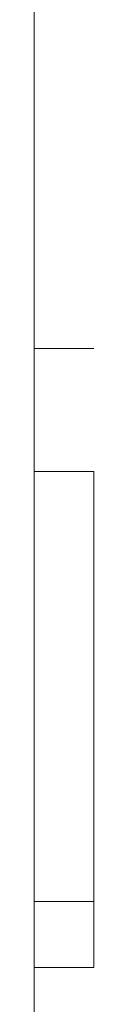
# Model space of a CAD drawing. Header units: millimetres. Extents: x 12 to 859, y 4 to 555.
# Tile 49 of 70: x 842 to 853, y 162 to 344. Entities that reach past the tile are written whole.
import ezdxf

# ---------------------------------------------------------------- set-up
doc = ezdxf.new("R2010")
doc.units = ezdxf.units.MM

msp = doc.modelspace()

# ---------------------------------------------------------------- linework, layer by layer
at = {"color": 7, "linetype": 'Continuous', "lineweight": 18}
for p, q in [((841.62, 545.76), (841.62, 17.38)), ((841.61, 283.49), (852.59, 283.49)), ((841.62, 260.75), (852.59, 260.75)), ((852.59, 260.75), (852.59, 169.21)), ((852.59, 181.38), (841.62, 181.38)), ((841.62, 169.21), (852.59, 169.21))]:
    msp.add_line(p, q, dxfattribs=at)

doc.saveas('drawing.dxf')
